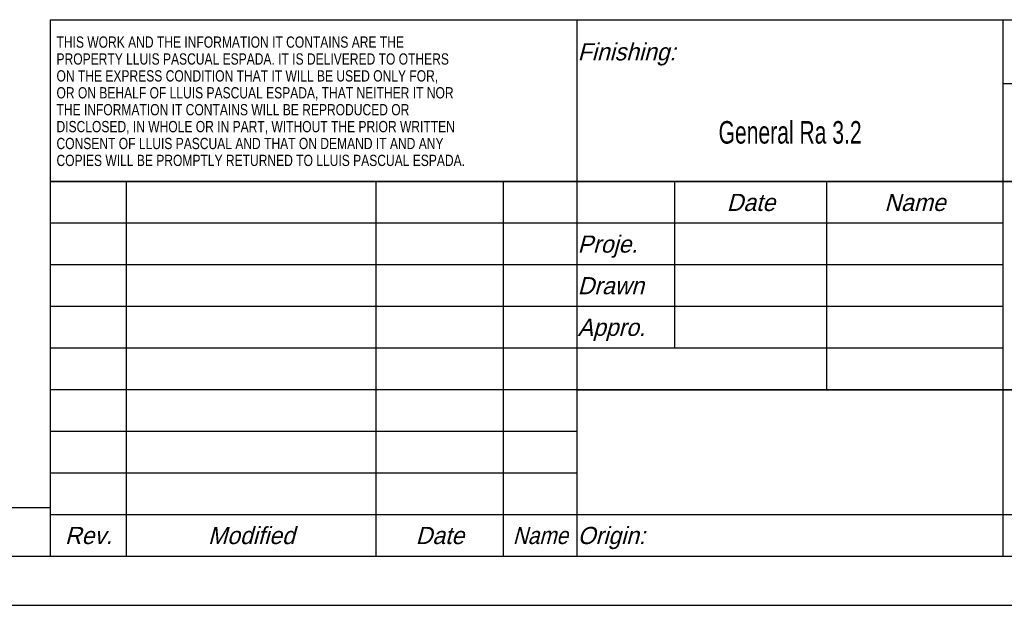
# Model space of a CAD drawing. Header units: millimetres. Extents: x 0 to 420, y 0 to 297.
# Tile 2 of 4: x 227 to 327, y 0 to 60. Entities that reach past the tile are written whole.
import ezdxf

# ---------------------------------------------------------------- set-up
doc = ezdxf.new("R2010")
doc.units = ezdxf.units.MM
doc.header["$LTSCALE"] = 23.1
doc.layers.get('0').update_dxf_attribs({"linetype": 'CONTINUOUS'})
doc.layers.add('035__NOTES', color=7, linetype='CONTINUOUS')
doc.styles.get("Standard").update_dxf_attribs({"font": 'txt', "width": 0.8})
doc.styles.add('TEXTSTYLE_2', font='txt', dxfattribs={"width": 0.9})
doc.styles.add('TEXTSTYLE_3', font='txt')
doc.styles.add('TEXTSTYLE_6', font='txt', dxfattribs={"width": 0.7})

# ---------------------------------------------------------------- blocks, each defined once
blk = doc.blocks.new('CAJETIN_BL0', base_point=(322.5, 148.5))
at = {"color": 7, "linetype": 'CONTINUOUS'}
for p, q in [((229.99, 59.76), (414.99, 59.76)), ((229.99, 59.76), (229.99, 5)), ((283.75, 59.76), (283.75, 5)), ((327.25, 59.76), (327.25, 5)), ((230, 43.25), (415, 43.25)), ((283.77, 22), (415.01, 22))]:
    blk.add_line(p, q, dxfattribs=at)

msp = doc.modelspace()

# ---------------------------------------------------------------- linework, layer by layer
at = {"color": 2, "linetype": 'CONTINUOUS'}
for p, q in [((230.0312, 5.0316), (230.0312, 59.7816)), ((230.0312, 59.7816), (415.0312, 59.7816)), ((283.7812, 5.0316), (283.7812, 59.7816)), ((327.2812, 5.0316), (327.2812, 59.7816)), ((327.2812, 53.2816), (415.0312, 53.2816)), ((230.0312, 43.2816), (415.0312, 43.2816)), ((237.7812, 5.0316), (237.7812, 43.2816)), ((263.2812, 5.0316), (263.2812, 43.2816)), ((276.2812, 5.0316), (276.2812, 43.2816)), ((293.7812, 26.2816), (293.7812, 43.2816)), ((309.2812, 22.0316), (309.2812, 43.2816)), ((230.0312, 39.0316), (327.2812, 39.0316)), ((230.0312, 34.7816), (327.2812, 34.7816)), ((230.0312, 30.5316), (327.2812, 30.5316)), ((230.0312, 26.2816), (327.2812, 26.2816)), ((230.0312, 22.0316), (415.0312, 22.0316)), ((230.0312, 17.7816), (283.7812, 17.7816)), ((230.0312, 13.5316), (283.7812, 13.5316)), ((25, 10), (230, 10)), ((230.0312, 9.2816), (415.0312, 9.2816)), ((230.0312, 5.0316), (415.0312, 5.0316)), ((0, 0), (420, 0))]:
    msp.add_line(p, q, dxfattribs=at)
at = {"color": 7, "linetype": 'CONTINUOUS'}
msp.add_line((20, 5), (415, 5), dxfattribs=at)

# ---------------------------------------------------------------- block references
at = {"color": 2, "linetype": 'CONTINUOUS'}
msp.add_blockref('CAJETIN_BL0', (322.5012, 148.5), dxfattribs=at)

# ---------------------------------------------------------------- texts
at = {"color": 2, "linetype": 'CONTINUOUS', "insert": (230.6391, 58.0708), "char_height": 1.15, "width": 53.36, "attachment_point": 1, "line_spacing_factor": 0.9}
msp.add_mtext('THIS WORK AND THE INFORMATION IT CONTAINS ARE THE \\PPROPERTY LLUIS PASCUAL ESPADA. IT IS DELIVERED TO OTHERS \\PON THE EXPRESS CONDITION THAT IT WILL BE USED ONLY FOR, \\POR ON BEHALF OF LLUIS PASCUAL ESPADA, THAT NEITHER IT NOR \\PTHE INFORMATION IT CONTAINS WILL BE REPRODUCED OR \\PDISCLOSED, IN WHOLE OR IN PART, WITHOUT THE PRIOR WRITTEN \\PCONSENT OF LLUIS PASCUAL AND THAT ON DEMAND IT AND ANY \\PCOPIES WILL BE PROMPTLY RETURNED TO LLUIS PASCUAL ESPADA.', dxfattribs=at)
at = {"layer": '035__NOTES', "color": 2, "linetype": 'CONTINUOUS', "line_spacing_factor": 0.9}
for s, insert, char_height, width, attachment_point, style in [('\\Q15.0;Finishing:', (283.8437, 57.3758), 1.75, 26.25, 1, 'TEXTSTYLE_3'), ('General Ra 3.2', (305.5312, 49.4316), 2.3, 22.54, 2, 'TEXTSTYLE_6'), ('\\Q15.0;Date', (301.5312, 42.0008), 1.75, 10.5, 2, 'TEXTSTYLE_3'), ('\\Q15.0;Name', (318.2812, 42.0008), 1.75, 10.5, 2, 'TEXTSTYLE_3'), ('\\Q15.0;Proje.', (283.8437, 37.7508), 1.75, 15.75, 1, 'TEXTSTYLE_3'), ('\\Q15.0;Drawn', (283.8437, 33.5008), 1.75, 13.125, 1, 'TEXTSTYLE_3'), ('\\Q15.0;Appro.', (283.8437, 29.2508), 1.75, 15.75, 1, 'TEXTSTYLE_3'), ('\\Q15.0;Modified', (250.5312, 8.0008), 1.75, 21, 2, 'TEXTSTYLE_3'), ('\\Q15.0;Origin: ', (283.8437, 8.0008), 1.75, 21, 1, 'TEXTSTYLE_3'), ('\\Q15.0;Rev.', (233.9062, 8.0008), 1.75, 10.5, 2, 'TEXTSTYLE_3'), ('\\Q15.0;Date', (269.7812, 8.0008), 1.75, 10.5, 2, 'TEXTSTYLE_3'), ('\\Q15.0;Name', (280.0312, 8.0008), 1.75, 9.45, 2, 'TEXTSTYLE_2')]:
    msp.add_mtext(s, dxfattribs=dict(at, insert=insert, char_height=char_height, width=width, attachment_point=attachment_point, style=style))

doc.saveas('drawing.dxf')
